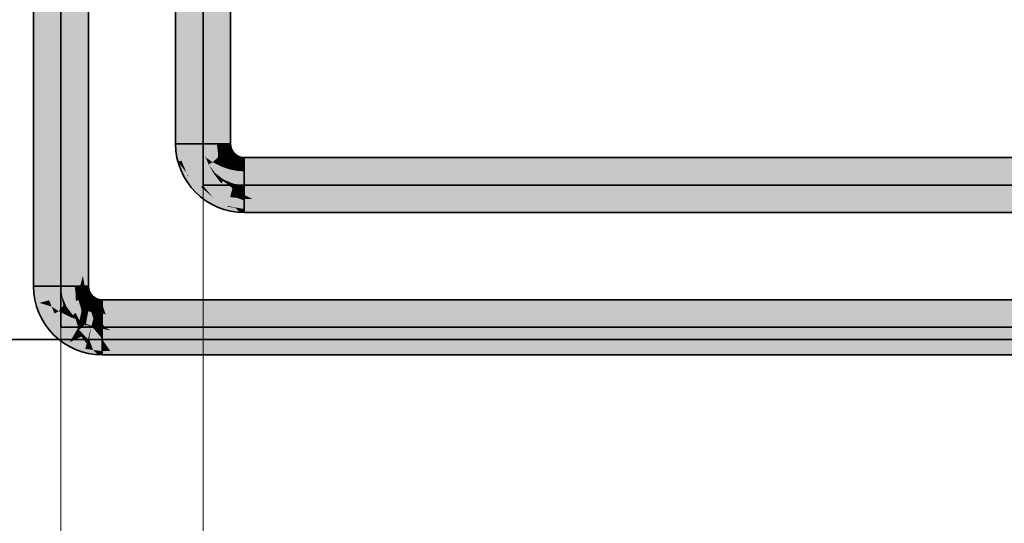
# Model space of a CAD drawing. Extents: x -208 to 552, y -140 to 454.
# Tile 40 of 47: x 96 to 117, y 333 to 343. Entities that reach past the tile are written whole.
import ezdxf

# ---------------------------------------------------------------- set-up
doc = ezdxf.new("R2010")
doc.units = 0
doc.layers.get('0').update_dxf_attribs({"lineweight": 35})
doc.layers.add('0-Shading', color=7, linetype='Continuous', lineweight=35)
doc.layers.add('5_DG-BESTAND', color=7, linetype='Continuous', lineweight=25)
for name, color, linetype, lineweight, true_color in [('H_Ruecklauf', 5, 'Continuous', 35, 0x0000ff), ('H_Ruecklauf_Beschriftung', 5, 'Continuous', 18, 0x0000ff), ('H_Vorlauf', 1, 'Continuous', 35, 0xff0000), ('H_Vorlauf_Beschriftung', 1, 'Continuous', 18, 0xff0000)]:
    doc.layers.add(name, color=color, linetype=linetype, lineweight=lineweight, true_color=true_color)

# ---------------------------------------------------------------- blocks, each defined once
blk = doc.blocks.new('Shading-A06HSU30NL', base_point=(253.809, 271.391))
at = {"layer": '0-Shading', "color": 14, "true_color": 0xa00000}
for points in [[(99.358, 347.33), (99.292, 347.315), (99.358, 340.54), (99.292, 340.54)], [(99.37, 347.333), (99.358, 347.33), (99.37, 340.54), (99.358, 340.54)], [(100.374, 347.064), (100.374, 340.54), (100.452, 347.005), (100.452, 340.54)], [(99.292, 340.54), (99.342, 340.164), (99.358, 340.54), (99.409, 340.182)], [(99.409, 340.182), (99.417, 340.185), (99.358, 340.54), (99.37, 340.54)], [(100.387, 340.445), (100.462, 340.465), (100.374, 340.54), (100.452, 340.54)], [(100.424, 340.356), (100.491, 340.395), (100.387, 340.445), (100.462, 340.465)], [(100.424, 340.356), (100.482, 340.28), (100.473, 340.384), (100.507, 340.305)], [(100.507, 340.305), (100.537, 340.335), (100.473, 340.384), (100.491, 340.395)], [(100.567, 340.236), (100.597, 340.289), (100.507, 340.305), (100.537, 340.335)], [(99.342, 340.164), (99.522, 339.93), (99.409, 340.182)], [(99.342, 340.164), (99.486, 339.815), (99.522, 339.93), (99.554, 339.854)], [(99.522, 339.93), (99.417, 340.185), (99.409, 340.182)], [(100.482, 340.28), (100.558, 340.221), (100.507, 340.305), (100.567, 340.236)], [(100.558, 340.221), (100.647, 340.185), (100.567, 340.236), (100.648, 340.189)], [(100.648, 340.189), (100.667, 340.26), (100.567, 340.236), (100.597, 340.289)], [(100.647, 340.185), (100.742, 340.172), (100.648, 340.189)], [(100.742, 340.172), (100.742, 340.25), (100.648, 340.189), (100.667, 340.26)], [(113.725, 340.25), (100.742, 340.25), (113.292, 340.172), (100.742, 340.172)], [(118.19, 340.172), (118.306, 340.25), (113.292, 340.172), (113.725, 340.25)], [(99.717, 339.514), (99.772, 339.569), (99.486, 339.815), (99.554, 339.854)], [(100.017, 339.284), (100.056, 339.351), (99.717, 339.514), (99.772, 339.569)], [(100.367, 339.139), (100.387, 339.214), (100.017, 339.284), (100.056, 339.351)], [(100.367, 339.139), (100.641, 339.103), (100.387, 339.214), (100.552, 339.193)], [(100.641, 339.103), (100.742, 339.09), (100.552, 339.193), (100.742, 339.167)], [(109.543, 339.167), (100.742, 339.167), (109.395, 339.09), (100.742, 339.09)], [(117.146, 339.09), (117.186, 339.167), (109.395, 339.09), (109.543, 339.167)]]:
    blk.add_solid(points, dxfattribs=at)
at = {"layer": '0-Shading', "color": 12, "true_color": 0xd90000}
for points in [[(99.582, 340.54), (99.37, 347.333), (99.37, 340.54)], [(99.582, 340.54), (99.471, 346.641), (99.37, 347.333), (99.426, 347.325)], [(100.374, 347.064), (100.162, 347.148), (100.374, 340.54), (100.162, 341.72)], [(99.471, 346.641), (99.582, 340.54), (99.582, 344.945)], [(100.162, 341.72), (100.162, 340.54), (100.374, 340.54)], [(99.417, 340.185), (99.622, 340.24), (99.37, 340.54), (99.582, 340.54)], [(100.182, 340.39), (100.387, 340.445), (100.162, 340.54), (100.374, 340.54)], [(100.182, 340.39), (100.24, 340.25), (100.387, 340.445), (100.391, 340.337)], [(100.24, 340.25), (100.332, 340.13), (100.391, 340.337), (100.385, 340.182)], [(100.391, 340.337), (100.385, 340.182), (100.424, 340.356), (100.455, 340.253)], [(100.391, 340.337), (100.424, 340.356), (100.387, 340.445)], [(100.455, 340.253), (100.482, 340.28), (100.424, 340.356)], [(99.417, 340.185), (99.738, 339.96), (99.622, 340.24)], [(99.417, 340.185), (99.522, 339.93), (99.738, 339.96), (99.563, 339.859)], [(100.372, 340.169), (100.332, 340.13), (100.383, 340.165), (100.376, 340.096)], [(100.385, 340.182), (100.372, 340.169), (100.383, 340.165)], [(100.377, 340.107), (100.376, 340.096), (100.381, 340.104)], [(100.455, 340.253), (100.385, 340.182), (100.381, 340.104), (100.377, 340.107)], [(100.455, 340.253), (100.381, 340.104), (100.459, 340.239)], [(100.489, 340.102), (100.459, 340.239), (100.452, 340.037), (100.381, 340.104)], [(100.459, 340.239), (100.482, 340.28), (100.455, 340.253)], [(100.482, 340.28), (100.459, 340.239), (100.539, 340.189), (100.489, 340.102)], [(100.558, 340.221), (100.482, 340.28), (100.539, 340.189)], [(100.539, 340.189), (100.489, 340.102), (100.506, 340.025), (100.502, 340.027)], [(100.539, 340.189), (100.506, 340.025), (100.546, 340.176)], [(100.611, 340.051), (100.546, 340.176), (100.592, 339.98), (100.506, 340.025)], [(100.546, 340.176), (100.558, 340.221), (100.539, 340.189)], [(100.558, 340.221), (100.546, 340.176), (100.637, 340.148), (100.611, 340.051)], [(100.647, 340.185), (100.558, 340.221), (100.637, 340.148)], [(100.611, 340.051), (100.647, 339.972), (100.637, 340.148), (100.647, 340.138)], [(100.647, 340.138), (100.647, 340.185), (100.637, 340.148)], [(100.647, 340.185), (100.647, 340.138), (100.742, 340.134), (100.742, 340.034)], [(100.742, 340.172), (100.647, 340.185), (100.742, 340.134)], [(100.647, 340.138), (100.647, 339.972), (100.742, 340.034), (100.742, 339.96)], [(113.292, 340.172), (100.742, 340.172), (112.396, 339.96), (100.742, 339.96)], [(117.95, 339.96), (118.19, 340.172), (112.396, 339.96), (113.292, 340.172)], [(99.522, 339.93), (99.554, 339.854), (99.563, 339.859)], [(99.737, 339.959), (99.563, 339.859), (99.865, 339.663), (99.83, 339.628)], [(99.865, 339.663), (99.922, 339.72), (99.737, 339.959), (99.738, 339.96)], [(100.381, 340.104), (100.376, 340.096), (100.452, 340.037)], [(100.452, 340.037), (100.503, 340.016), (100.489, 340.102)], [(100.502, 340.027), (100.503, 340.016), (100.506, 340.025)], [(100.506, 340.025), (100.503, 340.016), (100.592, 339.98)], [(100.592, 339.98), (100.647, 339.972), (100.611, 340.051)], [(99.563, 339.859), (99.554, 339.854), (99.83, 339.628), (99.772, 339.569)], [(100.088, 339.406), (100.162, 339.535), (99.865, 339.663), (99.922, 339.72)], [(99.83, 339.628), (99.772, 339.569), (100.088, 339.406), (100.056, 339.351)], [(99.865, 339.663), (99.83, 339.628), (99.934, 339.583)], [(99.83, 339.628), (100.088, 339.406), (99.934, 339.583)], [(100.391, 339.23), (100.442, 339.419), (100.088, 339.406), (100.162, 339.535)], [(100.056, 339.351), (100.387, 339.214), (100.088, 339.406), (100.391, 339.23)], [(100.721, 339.17), (100.442, 339.419), (100.391, 339.23)], [(100.442, 339.419), (100.742, 339.348), (100.592, 339.4)], [(100.442, 339.419), (100.721, 339.17), (100.742, 339.348), (100.742, 339.167)], [(100.742, 339.348), (100.742, 339.38), (100.592, 339.4)], [(100.742, 339.38), (133.683, 339.167), (134.424, 339.38)], [(100.742, 339.38), (100.742, 339.348), (133.683, 339.167), (101.538, 339.167)], [(100.742, 339.348), (100.742, 339.167), (101.538, 339.167)], [(100.542, 339.202), (100.391, 339.23), (100.552, 339.193), (100.387, 339.214)], [(100.548, 339.201), (100.542, 339.202), (100.552, 339.193)], [(100.552, 339.193), (100.721, 339.17), (100.548, 339.201)]]:
    blk.add_solid(points, dxfattribs=at)
at = {"layer": '0-Shading', "color": 1, "true_color": 0xfa0000}
for points in [[(100.162, 347.148), (99.872, 347.236), (100.162, 341.72), (99.872, 343.765)], [(99.872, 343.765), (99.582, 346.126), (99.872, 342.152), (99.582, 344.945)], [(99.582, 344.945), (99.582, 340.54), (99.872, 340.54)], [(99.872, 342.152), (99.582, 344.945), (99.872, 340.54)], [(100.162, 341.72), (99.872, 343.765), (100.162, 340.54), (99.872, 342.152)], [(99.872, 342.152), (99.872, 340.54), (100.162, 340.54)], [(99.622, 340.24), (99.902, 340.315), (99.582, 340.54), (99.872, 340.54)], [(99.902, 340.315), (100.182, 340.39), (99.872, 340.54), (100.162, 340.54)], [(99.902, 340.315), (99.622, 340.24), (99.921, 340.243), (99.736, 339.963)], [(100.182, 340.39), (99.902, 340.315), (100.187, 340.26)], [(99.902, 340.315), (99.921, 340.243), (99.928, 340.253)], [(100.187, 340.26), (99.902, 340.315), (100.074, 340.154), (99.928, 340.253)], [(100.182, 340.39), (100.187, 340.26), (100.24, 340.25)], [(99.736, 339.963), (99.738, 339.96), (99.928, 340.253), (99.989, 340.105)], [(99.928, 340.253), (99.989, 340.105), (100.074, 340.154)], [(99.989, 340.105), (100.127, 339.925), (100.074, 340.154), (100.263, 340.06)], [(100.187, 340.26), (100.074, 340.154), (100.188, 340.22)], [(100.074, 340.154), (100.183, 340.1), (100.188, 340.22)], [(100.24, 340.25), (100.183, 340.1), (100.29, 340.088), (100.263, 340.06)], [(100.183, 340.1), (100.24, 340.25), (100.188, 340.22)], [(100.24, 340.25), (100.187, 340.26), (100.188, 340.22)], [(100.24, 340.25), (100.29, 340.088), (100.332, 340.13)], [(100.332, 340.13), (100.29, 340.088), (100.382, 340.02), (100.299, 340.048)], [(100.332, 340.13), (100.382, 340.02), (100.379, 340.055)], [(100.376, 340.096), (100.332, 340.13), (100.379, 340.055)], [(99.738, 339.96), (99.922, 339.72), (99.989, 340.105), (100.105, 339.903)], [(99.922, 339.72), (100.162, 339.535), (100.105, 339.903), (100.259, 339.703)], [(100.105, 339.903), (100.127, 339.925), (99.989, 340.105)], [(100.105, 339.903), (100.259, 339.703), (100.127, 339.925), (100.292, 339.76)], [(100.127, 339.925), (100.307, 339.786), (100.263, 340.06), (100.432, 340.003)], [(100.292, 339.76), (100.307, 339.786), (100.127, 339.925)], [(100.29, 340.088), (100.263, 340.06), (100.299, 340.048)], [(100.307, 339.786), (100.517, 339.699), (100.432, 340.003), (100.59, 339.971)], [(100.382, 340.02), (100.432, 340.003), (100.376, 340.096), (100.452, 340.037)], [(100.432, 340.003), (100.514, 339.986), (100.452, 340.037), (100.503, 340.016)], [(100.514, 339.986), (100.59, 339.971), (100.503, 340.016), (100.592, 339.98)], [(100.517, 339.699), (100.721, 339.963), (100.59, 339.971)], [(100.517, 339.699), (100.742, 339.67), (100.721, 339.963), (100.742, 339.96)], [(100.59, 339.971), (100.651, 339.967), (100.592, 339.98), (100.647, 339.972)], [(100.651, 339.967), (100.721, 339.963), (100.647, 339.972)], [(100.742, 339.67), (135.207, 339.67), (100.742, 339.96), (135.824, 339.96)], [(100.162, 339.535), (100.442, 339.419), (100.259, 339.703), (100.463, 339.498)], [(100.259, 339.703), (100.463, 339.498), (100.292, 339.76), (100.492, 339.606)], [(100.292, 339.76), (100.492, 339.606), (100.307, 339.786), (100.509, 339.67)], [(100.307, 339.786), (100.467, 339.694), (100.517, 339.699), (100.513, 339.685)], [(100.467, 339.694), (100.509, 339.67), (100.513, 339.685)], [(100.521, 339.684), (100.517, 339.699), (100.513, 339.685)], [(100.521, 339.684), (100.59, 339.68), (100.517, 339.699)], [(100.59, 339.68), (100.742, 339.67), (100.517, 339.699)], [(100.442, 339.419), (100.592, 339.4), (100.463, 339.498)], [(100.463, 339.498), (100.592, 339.4), (100.492, 339.606), (100.549, 339.574)], [(100.492, 339.606), (100.549, 339.574), (100.509, 339.67), (100.526, 339.663)], [(100.509, 339.67), (100.526, 339.663), (100.513, 339.685), (100.521, 339.684)], [(100.742, 339.573), (100.742, 339.67), (100.526, 339.663), (100.521, 339.684)], [(100.526, 339.663), (100.549, 339.574), (100.742, 339.573), (100.742, 339.462)], [(100.549, 339.574), (100.592, 339.4), (100.742, 339.462), (100.742, 339.38)], [(100.742, 339.67), (134.424, 339.38), (135.207, 339.67)], [(100.742, 339.67), (100.742, 339.462), (134.424, 339.38), (100.907, 339.38)], [(100.742, 339.462), (100.742, 339.38), (100.907, 339.38)]]:
    blk.add_solid(points, dxfattribs=at)
blk = doc.blocks.new('Shading-A06HSU32NL', base_point=(250.769, 270.081))
at = {"layer": '0-Shading', "color": 174, "true_color": 0x0000a0}
for points in [[(96.292, 347.988), (96.292, 338.984), (96.37, 348.005), (96.37, 337.901)], [(97.452, 347.677), (97.374, 347.736), (97.452, 341.585), (97.374, 342.524)], [(97.452, 341.585), (97.374, 342.524), (97.427, 338.639), (97.374, 337.901)], [(97.452, 341.585), (97.427, 338.639), (97.452, 339.152)], [(97.427, 338.639), (97.452, 338.984), (97.452, 339.152)], [(96.292, 338.984), (96.292, 337.54), (96.37, 337.901), (96.37, 337.54)], [(97.374, 337.901), (97.374, 337.54), (97.452, 338.984), (97.452, 337.54)], [(96.342, 337.164), (96.417, 337.185), (96.292, 337.54), (96.37, 337.54)], [(97.387, 337.445), (97.462, 337.465), (97.374, 337.54), (97.452, 337.54)], [(97.387, 337.445), (97.424, 337.356), (97.448, 337.461), (97.458, 337.376)], [(97.458, 337.376), (97.491, 337.395), (97.448, 337.461), (97.462, 337.465)], [(97.424, 337.356), (97.482, 337.28), (97.458, 337.376), (97.495, 337.292)], [(97.495, 337.292), (97.537, 337.335), (97.458, 337.376), (97.491, 337.395)], [(97.482, 337.28), (97.551, 337.227), (97.495, 337.292)], [(97.551, 337.227), (97.537, 337.335), (97.495, 337.292)], [(97.537, 337.335), (97.593, 337.281), (97.596, 337.29)], [(97.537, 337.335), (97.551, 337.227), (97.593, 337.281), (97.558, 337.221)], [(97.558, 337.221), (97.581, 337.212), (97.593, 337.281)], [(97.581, 337.212), (97.597, 337.289), (97.593, 337.281)], [(97.581, 337.212), (97.647, 337.185), (97.597, 337.289), (97.667, 337.26)], [(97.593, 337.281), (97.597, 337.289), (97.596, 337.29)], [(97.742, 337.172), (97.742, 337.25), (97.647, 337.185), (97.667, 337.26)], [(97.742, 337.172), (117.258, 337.172), (97.742, 337.25), (117.025, 337.25)], [(96.486, 336.815), (96.554, 336.854), (96.342, 337.164), (96.417, 337.185)], [(96.717, 336.514), (96.772, 336.569), (96.486, 336.815), (96.554, 336.854)], [(97.017, 336.284), (97.056, 336.351), (96.717, 336.514), (96.772, 336.569)], [(97.367, 336.139), (97.387, 336.214), (97.017, 336.284), (97.056, 336.351)], [(97.367, 336.139), (97.641, 336.103), (97.387, 336.214), (97.552, 336.193)], [(97.641, 336.103), (97.742, 336.09), (97.552, 336.193), (97.742, 336.167)], [(97.742, 336.09), (98.032, 336.09), (97.742, 336.167), (97.916, 336.167)], [(97.916, 336.167), (98.032, 336.09), (98.932, 336.167), (99.16, 336.09)], [(98.932, 336.167), (99.16, 336.09), (100.103, 336.167), (100.491, 336.09)], [(100.491, 336.09), (118.765, 336.09), (100.103, 336.167), (118.765, 336.167)]]:
    blk.add_solid(points, dxfattribs=at)
at = {"layer": '0-Shading', "color": 172, "true_color": 0x0000d9}
for points in [[(96.582, 337.54), (96.425, 347.997), (96.37, 337.901), (96.37, 348.005)], [(96.425, 347.997), (96.582, 337.54), (96.582, 347.976)], [(97.297, 342.91), (97.222, 347.797), (97.162, 343.587), (97.162, 347.821)], [(97.374, 347.736), (97.222, 347.797), (97.374, 342.524), (97.297, 342.91)], [(97.162, 337.54), (97.374, 337.901), (97.162, 343.587), (97.297, 342.91)], [(97.297, 342.91), (97.374, 337.901), (97.374, 342.524)], [(96.37, 337.901), (96.37, 337.54), (96.467, 337.54)], [(96.582, 337.54), (96.37, 337.901), (96.467, 337.54)], [(97.374, 337.901), (97.162, 337.54), (97.278, 337.54)], [(97.374, 337.901), (97.336, 337.756), (97.374, 337.54)], [(97.336, 337.756), (97.278, 337.54), (97.374, 337.54)], [(96.37, 337.54), (96.417, 337.185), (96.467, 337.54), (96.59, 337.231)], [(96.59, 337.231), (96.622, 337.24), (96.467, 337.54), (96.582, 337.54)], [(97.278, 337.54), (97.162, 337.54), (97.26, 337.411), (97.189, 337.392)], [(97.162, 337.54), (97.182, 337.39), (97.189, 337.392)], [(97.26, 337.411), (97.189, 337.392), (97.278, 337.272), (97.263, 337.263)], [(97.26, 337.411), (97.387, 337.445), (97.278, 337.54), (97.374, 337.54)], [(97.26, 337.411), (97.278, 337.272), (97.387, 337.445), (97.391, 337.337)], [(97.391, 337.337), (97.424, 337.356), (97.387, 337.445)], [(96.417, 337.185), (96.676, 337.109), (96.59, 337.231)], [(96.676, 337.109), (96.622, 337.24), (96.59, 337.231)], [(97.189, 337.392), (97.182, 337.39), (97.263, 337.263), (97.24, 337.25)], [(97.252, 337.257), (97.24, 337.25), (97.332, 337.13)], [(97.337, 337.134), (97.263, 337.263), (97.332, 337.13), (97.252, 337.257)], [(97.278, 337.272), (97.263, 337.263), (97.292, 337.239)], [(97.263, 337.263), (97.337, 337.134), (97.292, 337.239)], [(97.278, 337.272), (97.337, 337.134), (97.391, 337.337), (97.385, 337.182)], [(97.385, 337.182), (97.38, 337.139), (97.455, 337.253), (97.457, 337.245)], [(97.452, 337.037), (97.471, 337.186), (97.38, 337.139), (97.457, 337.245)], [(97.391, 337.337), (97.385, 337.182), (97.424, 337.356), (97.455, 337.253)], [(97.455, 337.253), (97.482, 337.28), (97.424, 337.356)], [(97.457, 337.245), (97.482, 337.28), (97.455, 337.253)], [(97.471, 337.186), (97.482, 337.28), (97.457, 337.245)], [(97.471, 337.186), (97.538, 337.187), (97.482, 337.28), (97.539, 337.189)], [(97.539, 337.189), (97.551, 337.227), (97.482, 337.28)], [(97.538, 337.187), (97.508, 337.014), (97.551, 337.208), (97.555, 337.209)], [(97.579, 337.202), (97.555, 337.209), (97.592, 336.98), (97.508, 337.014)], [(97.538, 337.187), (97.551, 337.208), (97.545, 337.207)], [(97.551, 337.208), (97.558, 337.221), (97.545, 337.207), (97.551, 337.227)], [(97.555, 337.209), (97.558, 337.221), (97.551, 337.208)], [(97.558, 337.221), (97.555, 337.209), (97.57, 337.211)], [(97.57, 337.211), (97.555, 337.209), (97.579, 337.202)], [(97.581, 337.212), (97.558, 337.221), (97.57, 337.211)], [(97.581, 337.212), (97.57, 337.211), (97.647, 337.185), (97.579, 337.202)], [(97.579, 337.202), (97.592, 336.98), (97.637, 337.148)], [(97.647, 337.185), (97.579, 337.202), (97.637, 337.148)], [(96.417, 337.185), (96.554, 336.854), (96.676, 337.109), (96.738, 336.96)], [(97.332, 337.13), (97.359, 337.109), (97.337, 337.134)], [(97.337, 337.134), (97.359, 337.109), (97.385, 337.182), (97.38, 337.139)], [(97.38, 337.139), (97.359, 337.109), (97.376, 337.096)], [(97.376, 337.096), (97.452, 337.037), (97.377, 337.107)], [(97.452, 337.037), (97.38, 337.139), (97.377, 337.107)], [(97.471, 337.186), (97.452, 337.037), (97.489, 337.102)], [(97.489, 337.102), (97.452, 337.037), (97.503, 337.016)], [(97.538, 337.187), (97.471, 337.186), (97.489, 337.102)], [(97.538, 337.187), (97.489, 337.102), (97.508, 337.014), (97.503, 337.016)], [(97.592, 336.98), (97.742, 336.96), (97.637, 337.148), (97.742, 337.034)], [(97.637, 337.148), (97.742, 337.034), (97.647, 337.185), (97.742, 337.134)], [(97.742, 337.134), (97.742, 337.172), (97.647, 337.185)], [(98.042, 336.96), (98.872, 336.969), (97.756, 337.126), (97.742, 337.172)], [(97.756, 337.126), (97.742, 337.172), (97.742, 337.134)], [(98.872, 336.969), (117.258, 337.172), (97.742, 337.172)], [(97.742, 337.034), (97.807, 336.96), (97.742, 337.134), (97.756, 337.126)], [(97.742, 336.96), (97.807, 336.96), (97.742, 337.034)], [(97.756, 337.126), (97.807, 336.96), (98.042, 336.96)], [(117.662, 336.96), (117.258, 337.172), (98.923, 336.96), (98.872, 336.969)], [(96.772, 336.569), (96.922, 336.72), (96.554, 336.854), (96.738, 336.96)], [(98.872, 336.969), (98.042, 336.96), (98.923, 336.96)], [(97.056, 336.351), (97.162, 336.535), (96.772, 336.569), (96.922, 336.72)], [(97.056, 336.351), (97.302, 336.477), (97.162, 336.535)], [(97.056, 336.351), (97.387, 336.214), (97.302, 336.477), (97.417, 336.327)], [(97.417, 336.327), (97.442, 336.419), (97.302, 336.477)], [(97.442, 336.419), (97.417, 336.327), (97.466, 336.416), (97.552, 336.193)], [(97.552, 336.193), (97.742, 336.167), (97.466, 336.416), (97.742, 336.38)], [(97.742, 336.167), (97.916, 336.167), (97.742, 336.38), (97.767, 336.38)], [(98.309, 336.38), (97.767, 336.38), (98.932, 336.167), (97.916, 336.167)], [(98.562, 336.38), (98.309, 336.38), (98.932, 336.167)], [(100.103, 336.167), (99.04, 336.38), (98.932, 336.167), (98.562, 336.38)], [(100.103, 336.167), (99.443, 336.38), (99.04, 336.38)], [(103.328, 336.38), (99.443, 336.38), (105.373, 336.167), (100.103, 336.167)], [(118.765, 336.167), (118.532, 336.38), (105.373, 336.167), (103.328, 336.38)], [(97.417, 336.327), (97.387, 336.214), (97.552, 336.193)]]:
    blk.add_solid(points, dxfattribs=at)
at = {"layer": '0-Shading', "color": 5, "true_color": 0x0000fa}
for points in [[(96.582, 347.976), (96.582, 337.54), (96.872, 347.909), (96.872, 337.54)], [(96.872, 344.488), (96.872, 337.54), (97.162, 343.587), (97.162, 337.54)], [(96.582, 337.54), (96.622, 337.24), (96.872, 337.54), (96.887, 337.311)], [(96.887, 337.311), (96.902, 337.315), (96.872, 337.54)], [(96.902, 337.315), (97.182, 337.39), (96.872, 337.54), (97.162, 337.54)], [(96.887, 337.311), (96.622, 337.24), (96.924, 337.129)], [(96.924, 337.129), (96.622, 337.24), (96.824, 337.01), (96.676, 337.109)], [(96.902, 337.315), (96.887, 337.311), (96.955, 337.117), (96.924, 337.129)], [(96.902, 337.315), (96.989, 337.105), (97.182, 337.39), (97.188, 337.22)], [(96.989, 337.105), (96.902, 337.315), (96.955, 337.117)], [(96.989, 337.105), (97.127, 336.925), (97.188, 337.22), (97.178, 336.976)], [(97.188, 337.22), (97.178, 336.976), (97.24, 337.25), (97.29, 337.088)], [(97.188, 337.22), (97.24, 337.25), (97.182, 337.39)], [(97.29, 337.088), (97.332, 337.13), (97.24, 337.25)], [(96.676, 337.109), (96.738, 336.96), (96.824, 337.01)], [(96.738, 336.96), (96.922, 336.72), (96.824, 337.01), (97.083, 336.881)], [(96.924, 337.129), (96.824, 337.01), (96.935, 337.074)], [(96.824, 337.01), (96.983, 336.93), (96.935, 337.074)], [(96.935, 337.074), (96.962, 337.089), (96.924, 337.129), (96.955, 337.117)], [(96.935, 337.074), (96.983, 336.93), (96.962, 337.089), (96.987, 337.031)], [(96.962, 337.089), (96.989, 337.105), (96.955, 337.117)], [(96.987, 337.031), (96.989, 337.105), (96.962, 337.089)], [(96.987, 337.031), (96.983, 336.93), (97.04, 336.903)], [(96.989, 337.105), (96.987, 337.031), (97.083, 336.881), (97.04, 336.903)], [(96.989, 337.105), (97.083, 336.881), (97.127, 336.925)], [(97.265, 336.819), (97.307, 337.013), (97.178, 336.976), (97.29, 337.088)], [(97.307, 337.013), (97.265, 336.819), (97.315, 336.975)], [(97.307, 337.013), (97.332, 337.13), (97.29, 337.088)], [(97.359, 337.109), (97.332, 337.13), (97.315, 336.975), (97.307, 337.013)], [(97.343, 336.849), (97.354, 337.094), (97.315, 336.975)], [(97.343, 336.849), (97.389, 336.928), (97.354, 337.094), (97.364, 337.079)], [(97.364, 337.079), (97.359, 337.109), (97.354, 337.094)], [(97.376, 337.096), (97.359, 337.109), (97.379, 337.055), (97.364, 337.079)], [(97.364, 337.079), (97.389, 336.928), (97.379, 337.055)], [(97.376, 337.096), (97.384, 336.994), (97.452, 337.037), (97.433, 337.004)], [(97.384, 336.994), (97.389, 336.928), (97.433, 337.004)], [(97.389, 336.928), (97.401, 336.747), (97.433, 337.004), (97.447, 337.006)], [(97.511, 336.994), (97.447, 337.006), (97.517, 336.699), (97.401, 336.747)], [(97.447, 337.006), (97.452, 337.037), (97.433, 337.004)], [(97.503, 337.016), (97.452, 337.037), (97.504, 337.014), (97.447, 337.006)], [(97.504, 337.014), (97.447, 337.006), (97.511, 336.994)], [(97.508, 337.014), (97.503, 337.016), (97.504, 337.014)], [(97.508, 337.014), (97.504, 337.014), (97.592, 336.98), (97.511, 336.994)], [(97.511, 336.994), (97.517, 336.699), (97.559, 336.858)], [(97.577, 336.922), (97.592, 336.98), (97.517, 336.977), (97.511, 336.994)], [(97.083, 336.881), (96.922, 336.72), (97.183, 336.847), (97.197, 336.799)], [(97.197, 336.799), (96.922, 336.72), (97.237, 336.665), (97.162, 336.535)], [(97.083, 336.881), (97.183, 336.847), (97.127, 336.925), (97.17, 336.892)], [(97.178, 336.976), (97.127, 336.925), (97.17, 336.892)], [(97.265, 336.819), (97.178, 336.976), (97.17, 336.892)], [(97.183, 336.847), (97.265, 336.819), (97.17, 336.892)], [(97.197, 336.799), (97.265, 336.819), (97.183, 336.847)], [(97.265, 336.819), (97.197, 336.799), (97.307, 336.786), (97.237, 336.665)], [(97.254, 336.617), (97.353, 336.76), (97.237, 336.665), (97.307, 336.786)], [(97.315, 336.975), (97.265, 336.819), (97.343, 336.849), (97.307, 336.786)], [(97.343, 336.849), (97.307, 336.786), (97.357, 336.766)], [(97.353, 336.76), (97.357, 336.766), (97.307, 336.786)], [(97.389, 336.928), (97.343, 336.849), (97.401, 336.747), (97.357, 336.766)], [(97.559, 336.858), (97.577, 336.922), (97.517, 336.977)], [(97.517, 336.699), (97.618, 336.686), (97.559, 336.858)], [(97.559, 336.858), (97.618, 336.686), (97.577, 336.922), (97.599, 336.897)], [(97.599, 336.897), (97.592, 336.98), (97.577, 336.922)], [(97.592, 336.98), (97.599, 336.897), (97.742, 336.9), (97.742, 336.742)], [(97.742, 336.96), (97.592, 336.98), (97.742, 336.9)], [(97.599, 336.897), (97.618, 336.686), (97.742, 336.742), (97.742, 336.67)], [(97.742, 336.96), (98.151, 336.67), (97.824, 336.945)], [(98.151, 336.67), (97.742, 336.96), (98.139, 336.67), (97.742, 336.9)], [(97.807, 336.96), (97.742, 336.96), (97.824, 336.945)], [(97.742, 336.9), (97.742, 336.742), (98.139, 336.67), (97.805, 336.67)], [(98.243, 336.87), (98.042, 336.96), (97.824, 336.945), (97.807, 336.96)], [(98.689, 336.67), (98.243, 336.87), (98.151, 336.67), (97.824, 336.945)], [(100.967, 336.67), (98.923, 336.96), (98.243, 336.87), (98.042, 336.96)], [(98.243, 336.87), (98.689, 336.67), (99.355, 336.67)], [(100.967, 336.67), (98.243, 336.87), (99.355, 336.67)], [(118.128, 336.67), (117.662, 336.96), (100.967, 336.67), (98.923, 336.96)], [(97.237, 336.665), (97.162, 336.535), (97.254, 336.617)], [(97.254, 336.617), (97.162, 336.535), (97.302, 336.477)], [(97.38, 336.729), (97.365, 336.753), (97.254, 336.617), (97.353, 336.76)], [(97.442, 336.419), (97.409, 336.68), (97.254, 336.617), (97.38, 336.729)], [(97.442, 336.419), (97.254, 336.617), (97.302, 336.477)], [(97.365, 336.753), (97.357, 336.766), (97.353, 336.76)], [(97.401, 336.747), (97.357, 336.766), (97.38, 336.729)], [(97.409, 336.68), (97.401, 336.747), (97.38, 336.729)], [(97.416, 336.669), (97.401, 336.747), (97.409, 336.68)], [(97.401, 336.747), (97.404, 336.73), (97.517, 336.699), (97.509, 336.67)], [(97.404, 336.73), (97.455, 336.468), (97.509, 336.67)], [(97.455, 336.468), (97.416, 336.669), (97.442, 336.419), (97.409, 336.68)], [(97.455, 336.468), (97.466, 336.416), (97.509, 336.67), (97.511, 336.669)], [(97.742, 336.43), (97.559, 336.649), (97.466, 336.416), (97.511, 336.669)], [(97.511, 336.669), (97.517, 336.699), (97.509, 336.67)], [(97.559, 336.649), (97.517, 336.699), (97.511, 336.669)], [(97.618, 336.686), (97.517, 336.699), (97.655, 336.609), (97.559, 336.649)], [(97.559, 336.649), (97.742, 336.43), (97.655, 336.609)], [(97.618, 336.686), (97.625, 336.67), (97.742, 336.67), (97.742, 336.639)], [(97.625, 336.67), (97.742, 336.43), (97.742, 336.639)], [(97.742, 336.742), (97.742, 336.67), (97.805, 336.67)], [(97.745, 336.639), (97.742, 336.67), (97.742, 336.639)], [(97.92, 336.604), (97.805, 336.67), (97.745, 336.639), (97.742, 336.67)], [(97.742, 336.43), (97.767, 336.38), (97.742, 336.639), (97.745, 336.639)], [(98.309, 336.38), (97.92, 336.604), (97.767, 336.38), (97.745, 336.639)], [(98.562, 336.38), (97.805, 336.67), (98.309, 336.38)], [(98.562, 336.38), (98.161, 336.663), (97.805, 336.67), (98.139, 336.67)], [(98.161, 336.663), (98.151, 336.67), (98.139, 336.67)], [(99.443, 336.38), (98.689, 336.67), (98.161, 336.663), (98.151, 336.67)], [(98.161, 336.663), (98.562, 336.38), (99.04, 336.38)], [(99.443, 336.38), (98.161, 336.663), (99.04, 336.38)], [(99.355, 336.67), (98.689, 336.67), (102.148, 336.38), (99.443, 336.38)], [(103.328, 336.38), (100.967, 336.67), (102.148, 336.38), (99.355, 336.67)], [(118.532, 336.38), (118.128, 336.67), (103.328, 336.38), (100.967, 336.67)], [(97.442, 336.419), (97.466, 336.416), (97.455, 336.468)], [(97.742, 336.43), (97.466, 336.416), (97.742, 336.38)], [(97.742, 336.38), (97.767, 336.38), (97.742, 336.43)]]:
    blk.add_solid(points, dxfattribs=at)
blk = doc.blocks.new('Referenz-A06HSU36NL', base_point=(-177.958, -120.344))
at = {"layer": '5_DG-BESTAND', "color": 0, "lineweight": 35}
blk.add_line((281.159, 336.412), (78.2, 336.412), dxfattribs=at)
blk = doc.blocks.new('Rohr - 1703-A06HSU56NL', base_point=(19.012, 336.67))
at = {"color": 0, "linetype": 'ByBlock', "lineweight": -2, "ltscale": 0.35}
for p, q in [((96.872, 336.67), (96.872, 352.545)), ((119.693, 336.67), (96.872, 336.67))]:
    blk.add_line(p, q, dxfattribs=at)
blk = doc.blocks.new('Bauteilbeschriftung-A06HSU58NL', base_point=(61.019, 307.272))
at = {"color": 0, "linetype": 'ByBlock', "lineweight": -2, "ltscale": 0.18}
blk.add_line((96.872, 317.272), (96.872, 342.604), dxfattribs=at)
blk = doc.blocks.new('Rohr - 1703-A06HSU5CNL', base_point=(-11.088, 339.67))
at = {"color": 0, "linetype": 'ByBlock', "lineweight": -2, "ltscale": 0.35}
for p, q in [((99.872, 339.67), (99.872, 355.545)), ((171.873, 339.67), (99.872, 339.67))]:
    blk.add_line(p, q, dxfattribs=at)
blk = doc.blocks.new('Bauteilbeschriftung-A06HSU5ENL', base_point=(99.872, 307.272))
at = {"color": 0, "linetype": 'ByBlock', "lineweight": -2, "ltscale": 0.18}
blk.add_line((99.872, 317.272), (99.872, 345.604), dxfattribs=at)
blk = doc.blocks.new('Geometrie-A06HSU7ONL', base_point=(-78.254, 159.517))
at = {"layer": 'H_Ruecklauf', "lineweight": -2}
for p, q in [((96.292, 351.675), (96.292, 337.54)), ((97.452, 337.54), (97.452, 351.675)), ((96.292, 337.54), (96.632, 337.54)), ((96.292, 337.54), (97.452, 337.54)), ((96.632, 337.54), (97.112, 337.54)), ((97.112, 337.54), (97.452, 337.54)), ((118.765, 337.25), (97.742, 337.25)), ((97.742, 336.91), (97.742, 337.25)), ((97.742, 336.09), (97.742, 337.25)), ((97.742, 336.43), (97.742, 336.91)), ((97.742, 336.09), (97.742, 336.43)), ((97.742, 336.09), (118.765, 336.09))]:
    blk.add_line(p, q, dxfattribs=at)
for major_axis in [(-1.45, 0), (-0.29, 0)]:
    blk.add_ellipse((97.742, 337.54), major_axis=major_axis, ratio=1, start_param=0, end_param=1.570796, dxfattribs=at)
blk = doc.blocks.new('Geometrie-A06HSU7QNL', base_point=(-78.254, 158.637))
at = {"layer": 'H_Vorlauf', "lineweight": -2}
for p, q in [((99.292, 354.675), (99.292, 340.54)), ((100.452, 340.54), (100.452, 354.675)), ((99.292, 340.54), (99.632, 340.54)), ((99.292, 340.54), (100.452, 340.54)), ((99.632, 340.54), (100.112, 340.54)), ((100.112, 340.54), (100.452, 340.54)), ((170.945, 340.25), (100.742, 340.25)), ((100.742, 339.91), (100.742, 340.25)), ((100.742, 339.09), (100.742, 340.25)), ((100.742, 339.43), (100.742, 339.91)), ((100.742, 339.09), (100.742, 339.43)), ((100.742, 339.09), (170.945, 339.09))]:
    blk.add_line(p, q, dxfattribs=at)
for major_axis in [(-1.45, 0), (-0.29, 0)]:
    blk.add_ellipse((100.742, 340.54), major_axis=major_axis, ratio=1, start_param=0, end_param=1.570796, dxfattribs=at)

msp = doc.modelspace()

# ---------------------------------------------------------------- block references
at = {"color": 251, "lineweight": 25, "ltscale": 0.25, "true_color": 0x585858}
msp.add_blockref('Referenz-A06HSU36NL', (-177.958, -120.344), dxfattribs=at)
at = {"linetype": 'Continuous', "ltscale": 0.35}
for name, p in [('Geometrie-A06HSU7ONL', (-78.254, 159.517)), ('Geometrie-A06HSU7QNL', (-78.254, 158.637))]:
    msp.add_blockref(name, p, dxfattribs=at)
for name, p in [('Shading-A06HSU30NL', (253.809, 271.391)), ('Shading-A06HSU32NL', (250.769, 270.081))]:
    msp.add_blockref(name, p)
at = {"layer": 'H_Ruecklauf', "ltscale": 0.35}
msp.add_blockref('Rohr - 1703-A06HSU56NL', (19.012, 336.67), dxfattribs=at)
at = {"layer": 'H_Ruecklauf_Beschriftung', "ltscale": 0.18}
msp.add_blockref('Bauteilbeschriftung-A06HSU58NL', (61.019, 307.272), dxfattribs=at)
at = {"layer": 'H_Vorlauf', "ltscale": 0.35}
msp.add_blockref('Rohr - 1703-A06HSU5CNL', (-11.088, 339.67), dxfattribs=at)
at = {"layer": 'H_Vorlauf_Beschriftung', "ltscale": 0.18}
msp.add_blockref('Bauteilbeschriftung-A06HSU5ENL', (99.872, 307.272), dxfattribs=at)

doc.saveas('drawing.dxf')
